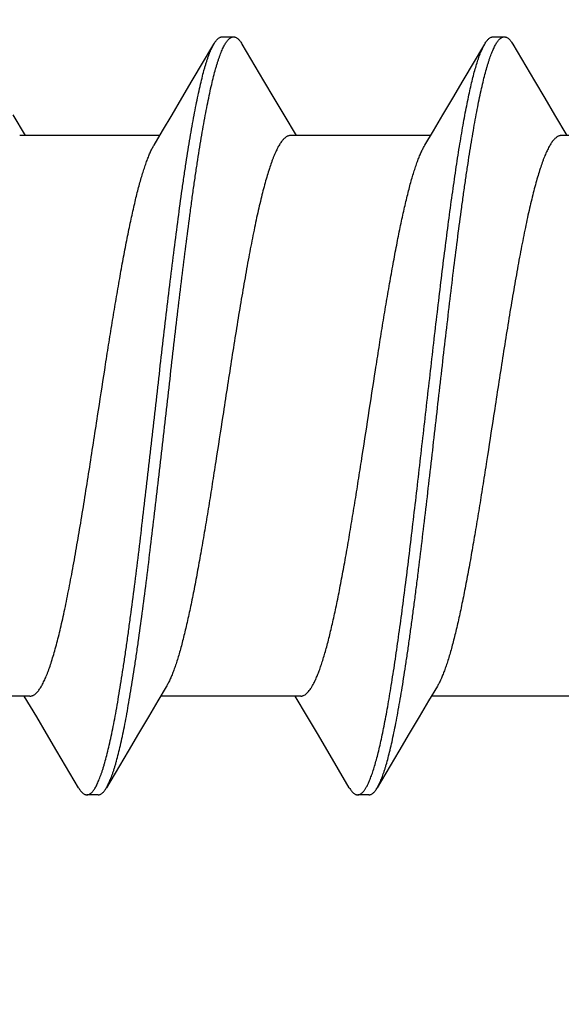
# Model space of a CAD drawing. Header units: feet. Extents: x -114 to 1432, y 355 to 669.
# Tile 45 of 197: x 125.115 to 125.386, y 485.864 to 486.357. Entities that reach past the tile are written whole.
import ezdxf

# ---------------------------------------------------------------- set-up
doc = ezdxf.new("R2010")
doc.units = ezdxf.units.FT
doc.header["$MEASUREMENT"] = 0
doc.layers.add('-HARDWARE', color=7, linetype='Continuous')
doc.layers.add('G-ANNO-DIM', color=2, linetype='Continuous')
doc.styles.add('Arial', font='arial.ttf')
doc.dimstyles.new('MS-16A', dxfattribs={"dimscale": 13, "dimtxt": 0.18, "dimasz": 0.18, "dimexe": 0.125, "dimexo": 0.0625, "dimgap": 0.03125, "dimtad": 1, "dimdec": 3, "dimzin": 3, "dimdsep": 46, "dimlunit": 4, "dimtxsty": 'Arial', "dimcen": 0.03125, "dimclrd": 2, "dimclre": 2, "dimclrt": 7, "dimadec": 1, "dimazin": 0, "dimtfac": 1, "dimtdec": 3, "dimtofl": 0, "dimtmove": 0, "dimatfit": 3, "dimfxl": 1, "dimtolj": 1, "dimtzin": 0, "dimarcsym": 0})

# ---------------------------------------------------------------- blocks, each defined once
blk = doc.blocks.new('*D655')
at = {"layer": 'Defpoints', "color": 0, "transparency": 16777216}
for p in [(126.3503, 494.15839), (116.84727, 446.15839), (126.3503, 446.15839)]:
    blk.add_point(p, dxfattribs=at)
at = {"layer": 'G-ANNO-DIM', "color": 2, "lineweight": -2, "transparency": 16777216}
for p, q in [((125.5378, 494.15839), (115.22227, 494.15839)), ((116.84727, 491.81839), (116.84727, 448.49839)), ((125.5378, 446.15839), (115.22227, 446.15839))]:
    blk.add_line(p, q, dxfattribs=at)
at = {"layer": 'G-ANNO-DIM', "color": 2, "transparency": 16777216}
for points in [[(116.45727, 491.81839), (117.23727, 491.81839), (116.84727, 494.15839)], [(116.45727, 448.49839), (117.23727, 448.49839), (116.84727, 446.15839)]]:
    blk.add_solid(points, dxfattribs=at)
at = {"layer": 'G-ANNO-DIM', "color": 7, "transparency": 16777216, "insert": (115.24628, 470.15839), "char_height": 2.34, "attachment_point": 5, "rotation": 90, "style": 'Arial'}
blk.add_mtext('\\A1;4\'-0"', dxfattribs=at)
blk = doc.blocks.new('2.5IN_LAGSCREW')
at = {"layer": '-HARDWARE', "color": 7}
for p, q in [((1219.53118, 512.07626), (1219.52557, 512.07626)), ((1219.66677, 512.07626), (1219.66116, 512.07626)), ((1219.54619, 512.05435), (1219.53538, 512.07268)), ((1219.68178, 512.05435), (1219.67097, 512.07268)), ((1219.5004, 512.03719), (1219.49424, 512.02684)), ((1219.63599, 512.03719), (1219.62982, 512.02684)), ((1219.77158, 512.03719), (1219.76541, 512.02684)), ((1219.42692, 512.02684), (1219.49703, 512.02684)), ((1219.56251, 512.02684), (1219.63262, 512.02684)), ((1219.6981, 512.02684), (1219.76821, 512.02684)), ((1219.55908, 511.75111), (1219.56346, 511.74376)), ((1219.49192, 511.74617), (1219.56203, 511.74617)), ((1219.62412, 511.73578), (1219.63031, 511.74617)), ((1219.62751, 511.74617), (1219.69762, 511.74617)), ((1219.75971, 511.73578), (1219.7659, 511.74617)), ((1219.7631, 511.74617), (1219.83321, 511.74617)), ((1219.57833, 511.71869), (1219.58916, 511.70032)), ((1219.71392, 511.71869), (1219.72475, 511.70032)), ((1219.58916, 511.70032), (1219.58761, 511.70344)), ((1219.59336, 511.69674), (1219.59897, 511.69674)), ((1219.72895, 511.69674), (1219.73456, 511.69674))]:
    blk.add_line(p, q, dxfattribs=at)
for points in [[(1219.52137, 512.07268), (1219.51054, 512.05431), (1219.50535, 512.04555), (1219.5004, 512.03719)], [(1219.65696, 512.07268), (1219.64613, 512.05431), (1219.64094, 512.04555), (1219.63599, 512.03719)], [(1219.56533, 512.02211), (1219.56106, 512.02927), (1219.55633, 512.03723), (1219.55137, 512.04558), (1219.54619, 512.05435)], [(1219.70092, 512.02211), (1219.69665, 512.02927), (1219.69192, 512.03723), (1219.68696, 512.04558), (1219.68178, 512.05435)], [(1219.6948, 511.75089), (1219.69905, 511.74376), (1219.70378, 511.73581), (1219.70874, 511.72745), (1219.71392, 511.71869)], [(1219.56346, 511.74376), (1219.56819, 511.73581), (1219.57315, 511.72745), (1219.57833, 511.71869)], [(1219.60317, 511.70032), (1219.61398, 511.71866), (1219.61917, 511.72742), (1219.62412, 511.73578)], [(1219.73876, 511.70032), (1219.74957, 511.71866), (1219.75476, 511.72742), (1219.75971, 511.73578)]]:
    blk.add_lwpolyline(points, dxfattribs=at)
for points, knots in [([(1219.52557, 512.07626), (1219.52548, 512.07626), (1219.5253, 512.07625), (1219.52504, 512.07621), (1219.52478, 512.07614), (1219.52442, 512.076), (1219.52397, 512.07576), (1219.52344, 512.07536), (1219.52292, 512.07485), (1219.52239, 512.07423), (1219.52187, 512.0735), (1219.52154, 512.07297), (1219.52137, 512.07268)], [0, 0, 0, 0, 0.045699, 0.091916, 0.13915, 0.18787, 0.29134, 0.405275, 0.531793, 0.672419, 0.828232, 1, 1, 1, 1]), ([(1219.58761, 511.70344), (1219.58745, 511.70382), (1219.58711, 511.70463), (1219.58663, 511.70589), (1219.58615, 511.70724), (1219.58566, 511.70868), (1219.58518, 511.71021), (1219.58452, 511.71243), (1219.58369, 511.71541), (1219.58273, 511.71926), (1219.58176, 511.72345), (1219.5808, 511.72796), (1219.57983, 511.7328), (1219.57886, 511.73794), (1219.57789, 511.74338), (1219.57693, 511.74912), (1219.57596, 511.75513), (1219.57499, 511.7614), (1219.57402, 511.76793), (1219.57306, 511.77469), (1219.57209, 511.78169), (1219.57112, 511.78889), (1219.57015, 511.79629), (1219.56918, 511.80387), (1219.56788, 511.8143), (1219.56626, 511.82767), (1219.56433, 511.84405), (1219.5624, 511.86077), (1219.55982, 511.88336), (1219.55726, 511.90595), (1219.55467, 511.92836), (1219.55274, 511.94475), (1219.55081, 511.96068), (1219.54888, 511.976), (1219.54725, 511.98834), (1219.54594, 511.99782), (1219.54497, 512.0046), (1219.54401, 512.01115), (1219.54304, 512.01744), (1219.54207, 512.02347), (1219.5411, 512.02922), (1219.54014, 512.03468), (1219.53917, 512.03985), (1219.5382, 512.04471), (1219.53723, 512.04924), (1219.53627, 512.05345), (1219.5353, 512.05733), (1219.53448, 512.06033), (1219.53382, 512.06257), (1219.53334, 512.06411), (1219.53285, 512.06556), (1219.53237, 512.06693), (1219.53188, 512.0682), (1219.5314, 512.06938), (1219.53092, 512.07047), (1219.53043, 512.07147), (1219.52995, 512.07237), (1219.52947, 512.07319), (1219.52898, 512.0739), (1219.5285, 512.07453), (1219.52801, 512.07506), (1219.52753, 512.07549), (1219.52704, 512.07583), (1219.52655, 512.07608), (1219.52606, 512.07623), (1219.52573, 512.07626), (1219.52557, 512.07626)], [0, 0, 0, 0, 0.003326, 0.006876, 0.010651, 0.01465, 0.018874, 0.023322, 0.032883, 0.043322, 0.054625, 0.066773, 0.079745, 0.093519, 0.108069, 0.123367, 0.139386, 0.156093, 0.173458, 0.191446, 0.210021, 0.229148, 0.248789, 0.268905, 0.289457, 0.331702, 0.37519, 0.419575, 0.464504, 0.554561, 0.598971, 0.642497, 0.684793, 0.725522, 0.764364, 0.78298, 0.80101, 0.81842, 0.835176, 0.851245, 0.866595, 0.881199, 0.895029, 0.90806, 0.920267, 0.931631, 0.942133, 0.951757, 0.956236, 0.960492, 0.964523, 0.96833, 0.971912, 0.97527, 0.978405, 0.981318, 0.984013, 0.986493, 0.988764, 0.990834, 0.992714, 0.994418, 0.995968, 0.997389, 0.998719, 1, 1, 1, 1]), ([(1219.53538, 512.07268), (1219.53521, 512.07297), (1219.53488, 512.0735), (1219.53435, 512.07423), (1219.53383, 512.07485), (1219.53331, 512.07536), (1219.53278, 512.07576), (1219.53233, 512.076), (1219.53197, 512.07614), (1219.53171, 512.07621), (1219.53144, 512.07625), (1219.53127, 512.07626), (1219.53118, 512.07626)], [0, 0, 0, 0, 0.171767, 0.327582, 0.468206, 0.594725, 0.708661, 0.812129, 0.86085, 0.908084, 0.954301, 1, 1, 1, 1]), ([(1219.66116, 512.07626), (1219.66107, 512.07626), (1219.66089, 512.07625), (1219.66063, 512.07621), (1219.66036, 512.07614), (1219.66001, 512.076), (1219.65956, 512.07576), (1219.65903, 512.07536), (1219.65851, 512.07485), (1219.65798, 512.07423), (1219.65746, 512.0735), (1219.65713, 512.07297), (1219.65696, 512.07268)], [0, 0, 0, 0, 0.045699, 0.091915, 0.13915, 0.187871, 0.29134, 0.405274, 0.531793, 0.672418, 0.828232, 1, 1, 1, 1]), ([(1219.72475, 511.70032), (1219.72458, 511.70062), (1219.72424, 511.70124), (1219.72374, 511.70223), (1219.72325, 511.70332), (1219.72275, 511.70451), (1219.72225, 511.70579), (1219.72176, 511.70717), (1219.72126, 511.70865), (1219.72077, 511.71021), (1219.72027, 511.71188), (1219.71959, 511.71427), (1219.71875, 511.7175), (1219.71776, 511.72164), (1219.71677, 511.72612), (1219.71578, 511.73095), (1219.71479, 511.73611), (1219.7138, 511.74159), (1219.71281, 511.74737), (1219.71181, 511.75345), (1219.71082, 511.75981), (1219.70983, 511.76644), (1219.70848, 511.77578), (1219.70681, 511.788), (1219.70484, 511.80328), (1219.70286, 511.81927), (1219.70088, 511.83582), (1219.6989, 511.8528), (1219.69626, 511.87588), (1219.69363, 511.89906), (1219.69098, 511.92212), (1219.68901, 511.93906), (1219.68703, 511.95555), (1219.68505, 511.97147), (1219.68338, 511.98429), (1219.68204, 511.99416), (1219.68105, 512.00124), (1219.68006, 512.00806), (1219.67906, 512.01463), (1219.67807, 512.02093), (1219.67708, 512.02695), (1219.67609, 512.03266), (1219.6751, 512.03807), (1219.67411, 512.04316), (1219.67312, 512.04791), (1219.67213, 512.05232), (1219.67114, 512.05638), (1219.67029, 512.05954), (1219.66962, 512.06188), (1219.66912, 512.0635), (1219.66862, 512.06503), (1219.66813, 512.06646), (1219.66763, 512.0678), (1219.66714, 512.06904), (1219.66664, 512.07018), (1219.66614, 512.07123), (1219.66565, 512.07218), (1219.66515, 512.07303), (1219.66466, 512.07378), (1219.66416, 512.07444), (1219.66367, 512.07499), (1219.66317, 512.07545), (1219.66267, 512.07581), (1219.66217, 512.07607), (1219.66166, 512.07622), (1219.66132, 512.07626), (1219.66116, 512.07626)], [0, 0, 0, 0, 0.002665, 0.005556, 0.008677, 0.012029, 0.015615, 0.019435, 0.023489, 0.027776, 0.032297, 0.037049, 0.047241, 0.05834, 0.070327, 0.083182, 0.09688, 0.111395, 0.126699, 0.142762, 0.159551, 0.177033, 0.195172, 0.233269, 0.273528, 0.315616, 0.359183, 0.403864, 0.449287, 0.540835, 0.586194, 0.630769, 0.674188, 0.716089, 0.756123, 0.775336, 0.793959, 0.811954, 0.829284, 0.845914, 0.86181, 0.87694, 0.891275, 0.904787, 0.917449, 0.92924, 0.940138, 0.950126, 0.954774, 0.959191, 0.963374, 0.967323, 0.971039, 0.97452, 0.977769, 0.980787, 0.983576, 0.986141, 0.988487, 0.990622, 0.992557, 0.994308, 0.995894, 0.997345, 0.998699, 1, 1, 1, 1]), ([(1219.67097, 512.07268), (1219.6708, 512.07297), (1219.67047, 512.0735), (1219.66994, 512.07423), (1219.66942, 512.07485), (1219.6689, 512.07536), (1219.66837, 512.07576), (1219.66792, 512.076), (1219.66756, 512.07614), (1219.6673, 512.07621), (1219.66703, 512.07625), (1219.66686, 512.07626), (1219.66677, 512.07626)], [0, 0, 0, 0, 0.171768, 0.327582, 0.468207, 0.594726, 0.70866, 0.812129, 0.86085, 0.908085, 0.954301, 1, 1, 1, 1]), ([(1219.59323, 511.70344), (1219.59307, 511.7038), (1219.59276, 511.70454), (1219.59231, 511.70571), (1219.59186, 511.70695), (1219.59124, 511.70877), (1219.59047, 511.71123), (1219.58957, 511.71442), (1219.58867, 511.71791), (1219.58777, 511.7217), (1219.58687, 511.72577), (1219.58597, 511.73013), (1219.58507, 511.73476), (1219.58417, 511.73966), (1219.58326, 511.74481), (1219.58236, 511.75022), (1219.58146, 511.75586), (1219.58023, 511.76383), (1219.57871, 511.77431), (1219.57691, 511.78747), (1219.57511, 511.80132), (1219.57331, 511.81576), (1219.57151, 511.8307), (1219.56971, 511.84604), (1219.5673, 511.86695), (1219.56491, 511.88803), (1219.5625, 511.90911), (1219.5607, 511.92476), (1219.5589, 511.94014), (1219.5571, 511.95515), (1219.5553, 511.96967), (1219.5535, 511.98361), (1219.5517, 511.99687), (1219.55018, 512.00745), (1219.54895, 512.0155), (1219.54805, 512.02121), (1219.54715, 512.02668), (1219.54625, 512.03191), (1219.54534, 512.03688), (1219.54444, 512.04159), (1219.54354, 512.04602), (1219.54264, 512.05018), (1219.54174, 512.05405), (1219.54084, 512.05762), (1219.53994, 512.0609), (1219.53917, 512.06343), (1219.53855, 512.06531), (1219.5381, 512.0666), (1219.53765, 512.06781), (1219.5372, 512.06894), (1219.53675, 512.06999), (1219.5363, 512.07096), (1219.53585, 512.07185), (1219.53553, 512.07242), (1219.53538, 512.07268)], [0, 0, 0, 0, 0.003141, 0.00648, 0.010018, 0.013754, 0.021819, 0.030672, 0.040303, 0.050701, 0.061852, 0.073739, 0.086345, 0.09965, 0.113632, 0.128269, 0.143536, 0.159408, 0.192858, 0.228394, 0.265773, 0.304738, 0.345022, 0.386345, 0.428423, 0.513674, 0.556257, 0.598419, 0.639867, 0.680315, 0.719484, 0.757105, 0.792918, 0.826679, 0.842718, 0.85816, 0.872978, 0.887149, 0.900648, 0.913455, 0.925548, 0.93691, 0.947524, 0.957374, 0.966449, 0.974739, 0.978588, 0.982238, 0.98569, 0.988944, 0.992, 0.99486, 0.997526, 1, 1, 1, 1]), ([(1219.73456, 511.69674), (1219.7344, 511.69674), (1219.73406, 511.69678), (1219.73355, 511.69694), (1219.73305, 511.69719), (1219.73255, 511.69755), (1219.73205, 511.69801), (1219.73156, 511.69856), (1219.73106, 511.69922), (1219.73057, 511.69997), (1219.73007, 511.70082), (1219.72958, 511.70177), (1219.72908, 511.70282), (1219.72858, 511.70397), (1219.72809, 511.70521), (1219.72759, 511.70654), (1219.7271, 511.70798), (1219.7266, 511.7095), (1219.7261, 511.71112), (1219.72543, 511.71346), (1219.72458, 511.71662), (1219.72359, 511.72068), (1219.7226, 511.72509), (1219.72161, 511.72985), (1219.72062, 511.73493), (1219.71963, 511.74034), (1219.71864, 511.74606), (1219.71765, 511.75207), (1219.71666, 511.75837), (1219.71566, 511.76494), (1219.71467, 511.77177), (1219.71368, 511.77884), (1219.71234, 511.78871), (1219.71067, 511.80154), (1219.70869, 511.81745), (1219.70671, 511.83395), (1219.70474, 511.85089), (1219.70209, 511.87395), (1219.69946, 511.89712), (1219.69682, 511.9202), (1219.69484, 511.93718), (1219.69286, 511.95374), (1219.69088, 511.96972), (1219.68891, 511.985), (1219.68724, 511.99723), (1219.68589, 512.00656), (1219.6849, 512.01319), (1219.68391, 512.01955), (1219.68291, 512.02563), (1219.68192, 512.03141), (1219.68093, 512.03689), (1219.67994, 512.04205), (1219.67895, 512.04688), (1219.67796, 512.05137), (1219.67697, 512.05551), (1219.67613, 512.05873), (1219.67545, 512.06113), (1219.67495, 512.06279), (1219.67446, 512.06436), (1219.67396, 512.06583), (1219.67347, 512.06721), (1219.67297, 512.06849), (1219.67247, 512.06968), (1219.67198, 512.07077), (1219.67148, 512.07177), (1219.67114, 512.07239), (1219.67097, 512.07268)], [0, 0, 0, 0, 0.001301, 0.002655, 0.004106, 0.005692, 0.007443, 0.009378, 0.011513, 0.013859, 0.016424, 0.019213, 0.022231, 0.02548, 0.028961, 0.032677, 0.036626, 0.040809, 0.045226, 0.049874, 0.059862, 0.07076, 0.082551, 0.095213, 0.108725, 0.12306, 0.13819, 0.154086, 0.170716, 0.188046, 0.206041, 0.224664, 0.243877, 0.283911, 0.325812, 0.369231, 0.413806, 0.459165, 0.550713, 0.596136, 0.640817, 0.684384, 0.726472, 0.766731, 0.804828, 0.822967, 0.840449, 0.857238, 0.873301, 0.888605, 0.90312, 0.916818, 0.929673, 0.94166, 0.952759, 0.962951, 0.967703, 0.972224, 0.976511, 0.980565, 0.984385, 0.987971, 0.991323, 0.994444, 0.997335, 1, 1, 1, 1]), ([(1219.49703, 512.02684), (1219.49721, 512.02684), (1219.49757, 512.02681), (1219.4981, 512.02668), (1219.49864, 512.02646), (1219.49917, 512.02616), (1219.4997, 512.02578), (1219.50023, 512.02531), (1219.50076, 512.02476), (1219.50129, 512.02413), (1219.50182, 512.02341), (1219.50235, 512.02262), (1219.50288, 512.02174), (1219.5034, 512.02078), (1219.50393, 512.01973), (1219.50446, 512.01861), (1219.50499, 512.01741), (1219.50552, 512.01613), (1219.50605, 512.01478), (1219.50677, 512.01282), (1219.50767, 512.01018), (1219.50872, 512.00679), (1219.50978, 512.0031), (1219.51084, 511.99914), (1219.51189, 511.9949), (1219.51295, 511.99041), (1219.51401, 511.98566), (1219.51506, 511.98067), (1219.51612, 511.97546), (1219.51718, 511.97004), (1219.51824, 511.96441), (1219.51929, 511.95859), (1219.52072, 511.95051), (1219.5225, 511.94004), (1219.5246, 511.92711), (1219.52671, 511.91379), (1219.52882, 511.90021), (1219.53022, 511.89109), (1219.53093, 511.8865)], [0, 0, 0, 0, 0.003625, 0.007342, 0.011232, 0.015371, 0.019817, 0.02462, 0.029816, 0.035434, 0.041496, 0.048019, 0.055015, 0.062492, 0.070456, 0.078913, 0.087863, 0.097308, 0.107248, 0.117681, 0.140014, 0.164281, 0.190444, 0.218455, 0.24826, 0.279799, 0.313003, 0.347801, 0.384116, 0.421866, 0.460966, 0.501325, 0.542853, 0.629022, 0.718672, 0.810966, 0.905036, 1, 1, 1, 1]), ([(1219.63262, 512.02684), (1219.6328, 512.02684), (1219.63316, 512.02681), (1219.63369, 512.02668), (1219.63423, 512.02646), (1219.63476, 512.02616), (1219.63529, 512.02578), (1219.63582, 512.02531), (1219.63635, 512.02476), (1219.63688, 512.02413), (1219.63741, 512.02341), (1219.63794, 512.02262), (1219.63847, 512.02174), (1219.63899, 512.02078), (1219.63952, 512.01973), (1219.64005, 512.01861), (1219.64058, 512.01741), (1219.64111, 512.01613), (1219.64164, 512.01478), (1219.64236, 512.01282), (1219.64326, 512.01018), (1219.64431, 512.00679), (1219.64537, 512.0031), (1219.64643, 511.99914), (1219.64748, 511.9949), (1219.64854, 511.99041), (1219.6496, 511.98566), (1219.65065, 511.98067), (1219.65171, 511.97546), (1219.65277, 511.97004), (1219.65382, 511.96441), (1219.65488, 511.95859), (1219.65631, 511.95051), (1219.65809, 511.94004), (1219.66019, 511.92711), (1219.6623, 511.91379), (1219.66441, 511.90021), (1219.66581, 511.89109), (1219.66652, 511.8865)], [0, 0, 0, 0, 0.003625, 0.007342, 0.011232, 0.015371, 0.019817, 0.02462, 0.029816, 0.035434, 0.041496, 0.048019, 0.055015, 0.062492, 0.070456, 0.078913, 0.087863, 0.097308, 0.107248, 0.117681, 0.140014, 0.164281, 0.190444, 0.218455, 0.24826, 0.279799, 0.313003, 0.347801, 0.384116, 0.421866, 0.460966, 0.501325, 0.542853, 0.629022, 0.718672, 0.810966, 0.905036, 1, 1, 1, 1]), ([(1219.59361, 511.8865), (1219.59244, 511.89413), (1219.59069, 511.90551), (1219.58833, 511.92057), (1219.58657, 511.93156), (1219.5848, 511.94226), (1219.58304, 511.95258), (1219.58128, 511.96246), (1219.57952, 511.97183), (1219.57803, 511.97929), (1219.57684, 511.98496), (1219.57595, 511.98896), (1219.57507, 511.9928), (1219.57419, 511.99646), (1219.57331, 511.99993), (1219.57243, 512.00322), (1219.57154, 512.0063), (1219.57066, 512.00919), (1219.56978, 512.01187), (1219.5689, 512.01435), (1219.56802, 512.0166), (1219.56714, 512.01864), (1219.56626, 512.02047), (1219.56564, 512.02159), (1219.56533, 512.02211)], [0, 0, 0, 0, 0.166713, 0.248705, 0.329069, 0.407282, 0.482834, 0.555238, 0.624027, 0.688765, 0.719486, 0.749045, 0.777396, 0.804498, 0.830311, 0.854798, 0.877927, 0.899668, 0.919997, 0.938894, 0.956344, 0.972342, 0.986889, 1, 1, 1, 1]), ([(1219.7292, 511.8865), (1219.72803, 511.89413), (1219.72628, 511.90551), (1219.72392, 511.92057), (1219.72215, 511.93156), (1219.72039, 511.94226), (1219.71863, 511.95258), (1219.71687, 511.96246), (1219.71511, 511.97183), (1219.71362, 511.97929), (1219.71243, 511.98496), (1219.71154, 511.98896), (1219.71066, 511.9928), (1219.70978, 511.99646), (1219.7089, 511.99993), (1219.70802, 512.00322), (1219.70713, 512.0063), (1219.70625, 512.00919), (1219.70537, 512.01187), (1219.70449, 512.01435), (1219.70361, 512.0166), (1219.70273, 512.01864), (1219.70185, 512.02047), (1219.70123, 512.02159), (1219.70092, 512.02211)], [0, 0, 0, 0, 0.166713, 0.248705, 0.329069, 0.407282, 0.482834, 0.555238, 0.624027, 0.688765, 0.719486, 0.749045, 0.777396, 0.804498, 0.830311, 0.854798, 0.877927, 0.899668, 0.919997, 0.938894, 0.956344, 0.972342, 0.986889, 1, 1, 1, 1]), ([(1219.53093, 511.8865), (1219.5321, 511.87891), (1219.53384, 511.86758), (1219.53619, 511.85259), (1219.53794, 511.84164), (1219.5397, 511.83098), (1219.54145, 511.8207), (1219.5432, 511.81085), (1219.54495, 511.8015), (1219.54643, 511.79406), (1219.54763, 511.78841), (1219.54851, 511.7844), (1219.54938, 511.78057), (1219.55026, 511.77691), (1219.55114, 511.77343), (1219.55202, 511.77014), (1219.55289, 511.76705), (1219.55377, 511.76415), (1219.55465, 511.76145), (1219.55553, 511.75897), (1219.5564, 511.75669), (1219.55728, 511.75463), (1219.55815, 511.75278), (1219.55877, 511.75164), (1219.55908, 511.75111)], [0, 0, 0, 0, 0.166257, 0.248037, 0.328209, 0.406255, 0.481671, 0.553975, 0.622706, 0.68743, 0.718163, 0.747746, 0.776135, 0.803287, 0.829164, 0.853728, 0.876947, 0.898793, 0.919239, 0.938265, 0.955858, 0.972008, 0.986719, 1, 1, 1, 1]), ([(1219.62176, 511.75111), (1219.62145, 511.75164), (1219.62084, 511.75278), (1219.61996, 511.75463), (1219.61908, 511.75669), (1219.61821, 511.75897), (1219.61733, 511.76145), (1219.61645, 511.76415), (1219.61558, 511.76705), (1219.6147, 511.77014), (1219.61382, 511.77343), (1219.61294, 511.77691), (1219.61206, 511.78057), (1219.61119, 511.7844), (1219.61031, 511.78841), (1219.60912, 511.79406), (1219.60763, 511.8015), (1219.60588, 511.81085), (1219.60413, 511.8207), (1219.60238, 511.83098), (1219.60063, 511.84164), (1219.59887, 511.85259), (1219.59652, 511.86758), (1219.59478, 511.87891), (1219.59361, 511.8865)], [0, 0, 0, 0, 0.013281, 0.027992, 0.044142, 0.061735, 0.080761, 0.101207, 0.123053, 0.146272, 0.170836, 0.196713, 0.223865, 0.252254, 0.281837, 0.31257, 0.377294, 0.446025, 0.518329, 0.593745, 0.671791, 0.751963, 0.833743, 1, 1, 1, 1]), ([(1219.66652, 511.8865), (1219.66769, 511.87887), (1219.66944, 511.86749), (1219.6718, 511.85244), (1219.67357, 511.84144), (1219.67533, 511.83074), (1219.67709, 511.82042), (1219.67885, 511.81054), (1219.68061, 511.80117), (1219.6821, 511.79371), (1219.68329, 511.78805), (1219.68418, 511.78404), (1219.68506, 511.7802), (1219.68594, 511.77655), (1219.68682, 511.77307), (1219.6877, 511.76979), (1219.68859, 511.7667), (1219.68947, 511.76381), (1219.69035, 511.76113), (1219.69123, 511.75866), (1219.69211, 511.7564), (1219.69299, 511.75436), (1219.69387, 511.75254), (1219.69449, 511.75141), (1219.6948, 511.75089)], [0, 0, 0, 0, 0.166713, 0.248705, 0.329069, 0.407282, 0.482834, 0.555238, 0.624027, 0.688765, 0.719486, 0.749045, 0.777396, 0.804498, 0.830311, 0.854798, 0.877927, 0.899668, 0.919997, 0.938894, 0.956344, 0.972342, 0.986889, 1, 1, 1, 1]), ([(1219.7631, 511.74617), (1219.76292, 511.74617), (1219.76256, 511.7462), (1219.76203, 511.74633), (1219.76149, 511.74654), (1219.76096, 511.74684), (1219.76043, 511.74722), (1219.7599, 511.74769), (1219.75937, 511.74824), (1219.75884, 511.74887), (1219.75831, 511.74959), (1219.75778, 511.75039), (1219.75725, 511.75127), (1219.75673, 511.75223), (1219.7562, 511.75327), (1219.75567, 511.75439), (1219.75514, 511.75559), (1219.75461, 511.75687), (1219.75408, 511.75823), (1219.75336, 511.76018), (1219.75246, 511.76282), (1219.75141, 511.76622), (1219.75035, 511.7699), (1219.74929, 511.77387), (1219.74824, 511.7781), (1219.74718, 511.7826), (1219.74612, 511.78734), (1219.74507, 511.79233), (1219.74401, 511.79754), (1219.74295, 511.80297), (1219.7419, 511.8086), (1219.74084, 511.81441), (1219.73941, 511.82249), (1219.73763, 511.83296), (1219.73553, 511.84589), (1219.73342, 511.85921), (1219.73131, 511.87279), (1219.72991, 511.88192), (1219.7292, 511.8865)], [0, 0, 0, 0, 0.003625, 0.007342, 0.011232, 0.015371, 0.019817, 0.02462, 0.029816, 0.035434, 0.041496, 0.048019, 0.055015, 0.062492, 0.070456, 0.078913, 0.087863, 0.097308, 0.107248, 0.117681, 0.140014, 0.164281, 0.190444, 0.218455, 0.24826, 0.279799, 0.313003, 0.347801, 0.384116, 0.421866, 0.460966, 0.501325, 0.542853, 0.629022, 0.718672, 0.810966, 0.905036, 1, 1, 1, 1]), ([(1219.62751, 511.74617), (1219.62739, 511.74617), (1219.62715, 511.74618), (1219.62679, 511.74624), (1219.62643, 511.74634), (1219.62593, 511.74652), (1219.62532, 511.74686), (1219.6246, 511.74742), (1219.62388, 511.74812), (1219.62316, 511.74898), (1219.62244, 511.74999), (1219.62199, 511.75072), (1219.62176, 511.75111)], [0, 0, 0, 0, 0.045505, 0.091538, 0.13861, 0.187197, 0.290505, 0.404429, 0.531072, 0.671923, 0.828011, 1, 1, 1, 1]), ([(1219.59897, 511.69674), (1219.59885, 511.69674), (1219.59861, 511.69676), (1219.59825, 511.69684), (1219.59789, 511.69698), (1219.59753, 511.69716), (1219.59717, 511.6974), (1219.59681, 511.69769), (1219.59645, 511.69804), (1219.59609, 511.69843), (1219.59573, 511.69888), (1219.59537, 511.69938), (1219.59501, 511.69993), (1219.59465, 511.70053), (1219.59429, 511.70118), (1219.5938, 511.70215), (1219.59345, 511.70291), (1219.59323, 511.70344)], [0, 0, 0, 0, 0.039027, 0.078877, 0.120323, 0.164051, 0.210646, 0.260589, 0.314265, 0.371984, 0.433988, 0.500473, 0.571589, 0.647458, 0.728175, 0.813808, 1, 1, 1, 1]), ([(1219.59336, 511.69674), (1219.59327, 511.69674), (1219.5931, 511.69675), (1219.59283, 511.6968), (1219.59257, 511.69687), (1219.59221, 511.697), (1219.59176, 511.69725), (1219.59124, 511.69765), (1219.59071, 511.69816), (1219.59019, 511.69878), (1219.58966, 511.6995), (1219.58933, 511.70004), (1219.58916, 511.70032)], [0, 0, 0, 0, 0.045699, 0.091916, 0.13915, 0.187871, 0.29134, 0.405277, 0.531796, 0.672419, 0.828231, 1, 1, 1, 1]), ([(1219.60317, 511.70032), (1219.603, 511.70004), (1219.60267, 511.6995), (1219.60215, 511.69878), (1219.60163, 511.69816), (1219.6011, 511.69765), (1219.60057, 511.69725), (1219.60012, 511.697), (1219.59977, 511.69687), (1219.5995, 511.6968), (1219.59924, 511.69675), (1219.59906, 511.69674), (1219.59897, 511.69674)], [0, 0, 0, 0, 0.171768, 0.327581, 0.468207, 0.594725, 0.70866, 0.81213, 0.86085, 0.908084, 0.954301, 1, 1, 1, 1]), ([(1219.72895, 511.69674), (1219.72886, 511.69674), (1219.72869, 511.69675), (1219.72833, 511.69681), (1219.72788, 511.69696), (1219.72735, 511.69725), (1219.72682, 511.69765), (1219.7263, 511.69816), (1219.72578, 511.69878), (1219.72525, 511.6995), (1219.72492, 511.70004), (1219.72475, 511.70032)], [0, 0, 0, 0, 0.045704, 0.091926, 0.187779, 0.29126, 0.405209, 0.53174, 0.672382, 0.828213, 1, 1, 1, 1]), ([(1219.73876, 511.70032), (1219.73859, 511.70004), (1219.73826, 511.6995), (1219.73774, 511.69878), (1219.73721, 511.69816), (1219.73669, 511.69765), (1219.73616, 511.69725), (1219.73571, 511.697), (1219.73536, 511.69687), (1219.73509, 511.6968), (1219.73483, 511.69675), (1219.73465, 511.69674), (1219.73456, 511.69674)], [0, 0, 0, 0, 0.171767, 0.327581, 0.468207, 0.594724, 0.708661, 0.812129, 0.86085, 0.908084, 0.954301, 1, 1, 1, 1])]:
    blk.add_open_spline(points, degree=3, knots=knots, dxfattribs=at)

msp = doc.modelspace()

# ---------------------------------------------------------------- block references
at = {"layer": '-HARDWARE', "xscale": -1}
msp.add_blockref('2.5IN_LAGSCREW', (1344.88292, -25.72811), dxfattribs=at)

# ---------------------------------------------------------------- dimensions: what is measured, and where the dimension line sits
at = {"layer": 'G-ANNO-DIM'}
dim = msp.add_linear_dim(base=(116.84727, 446.15839), p1=(126.3503, 494.15839), p2=(126.3503, 446.15839), angle=90, dimstyle='MS-16A', dxfattribs=at)
dim.commit()
dim.dimension.update_dxf_attribs({"geometry": '*D655', "text_midpoint": (116.84727, 470.15839), "dimtype": 160})

doc.saveas('drawing.dxf')
